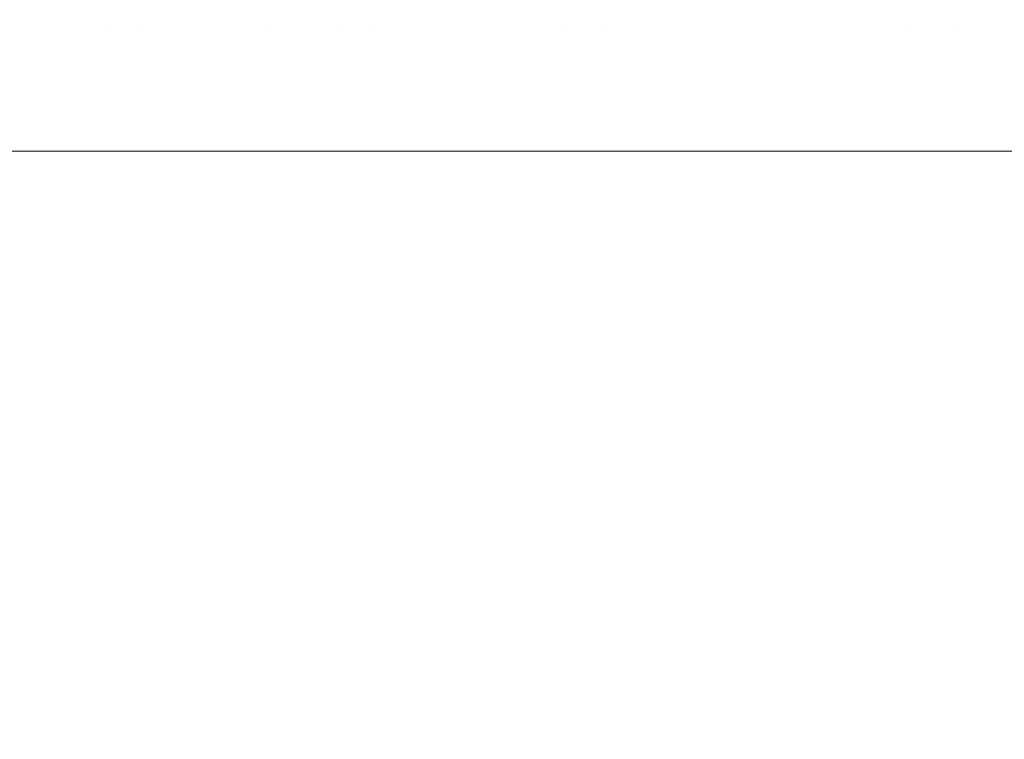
# Model space of a CAD drawing. Header units: centimetres. Extents: x -26.3 to 27.5, y 5.9 to 64.6.
# Tile 209 of 256: x -8.1745 to -8.1476, y 7.5841 to 7.6038. Entities that reach past the tile are written whole.
import ezdxf

# ---------------------------------------------------------------- set-up
doc = ezdxf.new("R2010")
doc.units = ezdxf.units.CM
doc.header["$LTSCALE"] = 2.54
doc.layers.add('Lucido design-1', color=7, linetype='Continuous')

# ---------------------------------------------------------------- blocks, each defined once
blk = doc.blocks.new('Gruppo-3-1')
at = {"color": 7, "linetype": 'Continuous', "lineweight": 9}
for points, invisible_edges in [([(-8.174631, 7.606752, -743.56639), (-8.173856, 7.606752, -743.564987), (-8.173716, 7.603484, -743.565066), (-8.17449, 7.603484, -743.566467)], 15), ([(-8.174631, 7.606752, -779.66639), (-8.173856, 7.606752, -779.664987), (-8.173716, 7.603484, -779.665066), (-8.17449, 7.603484, -779.666467)], 15), ([(-8.172916, 7.603484, -743.563672), (-8.173716, 7.603484, -743.565066), (-8.173856, 7.606752, -743.564987), (-8.173055, 7.606752, -743.563591)], 15), ([(-8.172916, 7.603484, -779.663672), (-8.173716, 7.603484, -779.665066), (-8.173856, 7.606752, -779.664987), (-8.173055, 7.606752, -779.663591)], 15), ([(-8.173055, 7.606752, -743.563591), (-8.172235, 7.606752, -743.562214), (-8.172097, 7.603484, -743.562297), (-8.172916, 7.603484, -743.563672)], 15), ([(-8.173055, 7.606752, -779.663591), (-8.172235, 7.606752, -779.662214), (-8.172097, 7.603484, -779.662297), (-8.172916, 7.603484, -779.663672)], 15), ([(-8.171253, 7.603484, -743.560929), (-8.172097, 7.603484, -743.562297), (-8.172235, 7.606752, -743.562214), (-8.171389, 7.606752, -743.560844)], 15), ([(-8.171253, 7.603484, -779.660929), (-8.172097, 7.603484, -779.662297), (-8.172235, 7.606752, -779.662214), (-8.171389, 7.606752, -779.660844)], 15), ([(-8.171389, 7.606752, -743.560844), (-8.170526, 7.606752, -743.559494), (-8.170391, 7.603484, -743.559581), (-8.171253, 7.603484, -743.560929)], 15), ([(-8.171389, 7.606752, -779.660844), (-8.170526, 7.606752, -779.659494), (-8.170391, 7.603484, -779.659581), (-8.171253, 7.603484, -779.660929)], 15), ([(-8.169503, 7.603484, -743.558241), (-8.170391, 7.603484, -743.559581), (-8.170526, 7.606752, -743.559494), (-8.169636, 7.606752, -743.558151)], 15), ([(-8.169503, 7.603484, -779.658241), (-8.170391, 7.603484, -779.659581), (-8.170526, 7.606752, -779.659494), (-8.169636, 7.606752, -779.658151)], 15), ([(-8.169636, 7.606752, -743.558151), (-8.16873, 7.606752, -743.55683), (-8.168599, 7.603484, -743.556922), (-8.169503, 7.603484, -743.558241)], 15), ([(-8.169636, 7.606752, -779.658151), (-8.16873, 7.606752, -779.65683), (-8.168599, 7.603484, -779.656922), (-8.169503, 7.603484, -779.658241)], 15), ([(-8.167668, 7.603484, -743.55561), (-8.168599, 7.603484, -743.556922), (-8.16873, 7.606752, -743.55683), (-8.167798, 7.606752, -743.555516)], 15), ([(-8.167668, 7.603484, -779.65561), (-8.168599, 7.603484, -779.656922), (-8.16873, 7.606752, -779.65683), (-8.167798, 7.606752, -779.655516)], 15), ([(-8.167798, 7.606752, -743.555516), (-8.16685, 7.606752, -743.554225), (-8.166722, 7.603484, -743.554321), (-8.167668, 7.603484, -743.55561)], 15), ([(-8.167798, 7.606752, -779.655516), (-8.16685, 7.606752, -779.654225), (-8.166722, 7.603484, -779.654321), (-8.167668, 7.603484, -779.65561)], 15), ([(-8.16575, 7.603484, -743.55304), (-8.166722, 7.603484, -743.554321), (-8.16685, 7.606752, -743.554225), (-8.165877, 7.606752, -743.552942)], 15), ([(-8.16575, 7.603484, -779.65304), (-8.166722, 7.603484, -779.654321), (-8.16685, 7.606752, -779.654225), (-8.165877, 7.606752, -779.652942)], 15), ([(-8.165877, 7.606752, -743.552942), (-8.164888, 7.606752, -743.551682), (-8.164762, 7.603484, -743.551782), (-8.16575, 7.603484, -743.55304)], 15), ([(-8.165877, 7.606752, -779.652942), (-8.164888, 7.606752, -779.651682), (-8.164762, 7.603484, -779.651782), (-8.16575, 7.603484, -779.65304)], 15), ([(-8.16375, 7.603484, -743.550532), (-8.164762, 7.603484, -743.551782), (-8.164888, 7.606752, -743.551682), (-8.163873, 7.606752, -743.55043)], 15), ([(-8.16375, 7.603484, -779.650532), (-8.164762, 7.603484, -779.651782), (-8.164888, 7.606752, -779.651682), (-8.163873, 7.606752, -779.65043)], 15), ([(-8.163873, 7.606752, -743.55043), (-8.162845, 7.606752, -743.549202), (-8.162723, 7.603484, -743.549306), (-8.16375, 7.603484, -743.550532)], 15), ([(-8.163873, 7.606752, -779.65043), (-8.162845, 7.606752, -779.649202), (-8.162723, 7.603484, -779.649306), (-8.16375, 7.603484, -779.650532)], 15), ([(-8.16167, 7.603484, -743.54809), (-8.162723, 7.603484, -743.549306), (-8.162845, 7.606752, -743.549202), (-8.161791, 7.606752, -743.547984)], 15), ([(-8.16167, 7.603484, -779.64809), (-8.162723, 7.603484, -779.649306), (-8.162845, 7.606752, -779.649202), (-8.161791, 7.606752, -779.647984)], 15), ([(-8.161791, 7.606752, -743.547984), (-8.160724, 7.606752, -743.54679), (-8.160605, 7.603484, -743.546898), (-8.16167, 7.603484, -743.54809)], 15), ([(-8.161791, 7.606752, -779.647984), (-8.160724, 7.606752, -779.64679), (-8.160605, 7.603484, -779.646898), (-8.16167, 7.603484, -779.64809)], 15), ([(-8.159514, 7.603484, -743.545716), (-8.160605, 7.603484, -743.546898), (-8.160724, 7.606752, -743.54679), (-8.159631, 7.606752, -743.545606)], 15), ([(-8.159514, 7.603484, -779.645716), (-8.160605, 7.603484, -779.646898), (-8.160724, 7.606752, -779.64679), (-8.159631, 7.606752, -779.645606)], 15), ([(-8.159631, 7.606752, -743.545606), (-8.158526, 7.606752, -743.544447), (-8.158411, 7.603484, -743.544558), (-8.159514, 7.603484, -743.545716)], 15), ([(-8.159631, 7.606752, -779.645606), (-8.158526, 7.606752, -779.644447), (-8.158411, 7.603484, -779.644558), (-8.159514, 7.603484, -779.645716)], 15), ([(-8.157282, 7.603484, -743.543412), (-8.158411, 7.603484, -743.544558), (-8.158526, 7.606752, -743.544447), (-8.157396, 7.606752, -743.543298)], 15), ([(-8.157282, 7.603484, -779.643412), (-8.158411, 7.603484, -779.644558), (-8.158526, 7.606752, -779.644447), (-8.157396, 7.606752, -779.643298)], 15), ([(-8.157396, 7.606752, -743.543298), (-8.156255, 7.606752, -743.542175), (-8.156143, 7.603484, -743.542291), (-8.157282, 7.603484, -743.543412)], 15), ([(-8.157396, 7.606752, -779.643298), (-8.156255, 7.606752, -779.642175), (-8.156143, 7.603484, -779.642291), (-8.157282, 7.603484, -779.643412)], 15), ([(-8.154978, 7.603484, -743.54118), (-8.156143, 7.603484, -743.542291), (-8.156255, 7.606752, -743.542175), (-8.155088, 7.606752, -743.541063)], 15), ([(-8.154978, 7.603484, -779.64118), (-8.156143, 7.603484, -779.642291), (-8.156255, 7.606752, -779.642175), (-8.155088, 7.606752, -779.641063)], 15), ([(-8.155088, 7.606752, -743.541063), (-8.153911, 7.606752, -743.539978), (-8.153803, 7.603484, -743.540097), (-8.154978, 7.603484, -743.54118)], 15), ([(-8.155088, 7.606752, -779.641063), (-8.153911, 7.606752, -779.639978), (-8.153803, 7.603484, -779.640097), (-8.154978, 7.603484, -779.64118)], 15), ([(-8.152603, 7.603484, -743.539024), (-8.153803, 7.603484, -743.540097), (-8.153911, 7.606752, -743.539978), (-8.152709, 7.606752, -743.538904)], 15), ([(-8.152603, 7.603484, -779.639024), (-8.153803, 7.603484, -779.640097), (-8.153911, 7.606752, -779.639978), (-8.152709, 7.606752, -779.638904)], 15), ([(-8.152709, 7.606752, -743.538904), (-8.151499, 7.606752, -743.537856), (-8.151395, 7.603484, -743.537979), (-8.152603, 7.603484, -743.539024)], 15), ([(-8.152709, 7.606752, -779.638904), (-8.151499, 7.606752, -779.637856), (-8.151395, 7.603484, -779.637979), (-8.152603, 7.603484, -779.639024)], 15), ([(-8.150161, 7.603484, -743.536945), (-8.151395, 7.603484, -743.537979), (-8.151499, 7.606752, -743.537856), (-8.150263, 7.606752, -743.536821)], 15), ([(-8.150161, 7.603484, -779.636945), (-8.151395, 7.603484, -779.637979), (-8.151499, 7.606752, -779.637856), (-8.150263, 7.606752, -779.636821)], 15), ([(-8.150263, 7.606752, -743.536821), (-8.14902, 7.606752, -743.535813), (-8.14892, 7.603484, -743.535939), (-8.150161, 7.603484, -743.536945)], 15), ([(-8.150263, 7.606752, -779.636821), (-8.14902, 7.606752, -779.635813), (-8.14892, 7.603484, -779.635939), (-8.150161, 7.603484, -779.636945)], 15), ([(-8.147653, 7.603484, -743.534945), (-8.14892, 7.603484, -743.535939), (-8.14902, 7.606752, -743.535813), (-8.147751, 7.606752, -743.534818)], 15), ([(-8.147653, 7.603484, -779.634945), (-8.14892, 7.603484, -779.635939), (-8.14902, 7.606752, -779.635813), (-8.147751, 7.606752, -779.634818)], 15), ([(-8.147751, 7.606752, -743.534818), (-8.146477, 7.606752, -743.533851), (-8.14638, 7.603484, -743.53398), (-8.147653, 7.603484, -743.534945)], 15), ([(-8.147751, 7.606752, -779.634818), (-8.146477, 7.606752, -779.633851), (-8.14638, 7.603484, -779.63398), (-8.147653, 7.603484, -779.634945)], 15), ([(-25.986537, 7.604128, -743.114241), (-25.986537, 7.600212, -743.114164), (27.113463, 7.600212, -743.114164), (27.113463, 7.604128, -743.114241)], 8), ([(-25.986537, 7.604128, -779.214241), (-25.986537, 7.600212, -779.214164), (27.113463, 7.600212, -779.214164), (27.113463, 7.604128, -779.214241)], 8), ([(-8.17449, 7.603484, -743.566467), (-8.173716, 7.603484, -743.565066), (-8.17365, 7.600212, -743.565103), (-8.174798, 7.600212, -743.567152)], 11), ([(-8.17449, 7.603484, -779.666467), (-8.173716, 7.603484, -779.665066), (-8.17365, 7.600212, -779.665103), (-8.174798, 7.600212, -779.667152)], 11), ([(-8.17275, 7.600212, -743.563494), (-8.17365, 7.600212, -743.565103), (-8.173716, 7.603484, -743.565066), (-8.172916, 7.603484, -743.563672)], 14), ([(-8.17275, 7.600212, -779.663494), (-8.17365, 7.600212, -779.665103), (-8.173716, 7.603484, -779.665066), (-8.172916, 7.603484, -779.663672)], 14), ([(-8.17275, 7.600212, -743.563494), (-8.172916, 7.603484, -743.563672), (-8.172097, 7.603484, -743.562297)], 11), ([(-8.17275, 7.600212, -779.663494), (-8.172916, 7.603484, -779.663672), (-8.172097, 7.603484, -779.662297)], 11), ([(-8.172097, 7.603484, -743.562297), (-8.172035, 7.600212, -743.562335), (-8.17275, 7.600212, -743.563494)], 9), ([(-8.172097, 7.603484, -779.662297), (-8.172035, 7.600212, -779.662335), (-8.17275, 7.600212, -779.663494)], 9), ([(-8.171192, 7.600212, -743.560967), (-8.172035, 7.600212, -743.562335), (-8.172097, 7.603484, -743.562297), (-8.171253, 7.603484, -743.560929)], 14), ([(-8.171192, 7.600212, -779.660967), (-8.172035, 7.600212, -779.662335), (-8.172097, 7.603484, -779.662297), (-8.171253, 7.603484, -779.660929)], 14), ([(-8.171253, 7.603484, -743.560929), (-8.170391, 7.603484, -743.559581), (-8.170548, 7.600212, -743.559922)], 11), ([(-8.170548, 7.600212, -743.559922), (-8.171192, 7.600212, -743.560967), (-8.171253, 7.603484, -743.560929)], 10), ([(-8.171253, 7.603484, -779.660929), (-8.170391, 7.603484, -779.659581), (-8.170548, 7.600212, -779.659922)], 11), ([(-8.170548, 7.600212, -779.659922), (-8.171192, 7.600212, -779.660967), (-8.171253, 7.603484, -779.660929)], 10), ([(-8.169441, 7.600212, -743.558283), (-8.170548, 7.600212, -743.559922), (-8.170391, 7.603484, -743.559581), (-8.169503, 7.603484, -743.558241)], 14), ([(-8.169441, 7.600212, -779.658283), (-8.170548, 7.600212, -779.659922), (-8.170391, 7.603484, -779.659581), (-8.169503, 7.603484, -779.658241)], 14), ([(-8.169503, 7.603484, -743.558241), (-8.168599, 7.603484, -743.556922), (-8.168196, 7.600212, -743.556442), (-8.169441, 7.600212, -743.558283)], 11), ([(-8.169503, 7.603484, -779.658241), (-8.168599, 7.603484, -779.656922), (-8.168196, 7.600212, -779.656442), (-8.169441, 7.600212, -779.658283)], 11), ([(-8.168196, 7.600212, -743.556442), (-8.168599, 7.603484, -743.556922), (-8.167668, 7.603484, -743.55561)], 11), ([(-8.168196, 7.600212, -779.656442), (-8.168599, 7.603484, -779.656922), (-8.167668, 7.603484, -779.65561)], 11), ([(-8.167668, 7.603484, -743.55561), (-8.166722, 7.603484, -743.554321), (-8.166662, 7.600212, -743.554365), (-8.168196, 7.600212, -743.556442)], 11), ([(-8.167668, 7.603484, -779.65561), (-8.166722, 7.603484, -779.654321), (-8.166662, 7.600212, -779.654365), (-8.168196, 7.600212, -779.656442)], 11), ([(-8.166662, 7.600212, -743.554365), (-8.166722, 7.603484, -743.554321), (-8.16575, 7.603484, -743.55304)], 11), ([(-8.166662, 7.600212, -779.654365), (-8.166722, 7.603484, -779.654321), (-8.16575, 7.603484, -779.65304)], 11), ([(-8.16575, 7.603484, -743.55304), (-8.165697, 7.600212, -743.55306), (-8.166662, 7.600212, -743.554365)], 9), ([(-8.16575, 7.603484, -779.65304), (-8.165697, 7.600212, -779.65306), (-8.166662, 7.600212, -779.654365)], 9), ([(-8.165697, 7.600212, -743.55306), (-8.16575, 7.603484, -743.55304), (-8.164762, 7.603484, -743.551782)], 11), ([(-8.165697, 7.600212, -779.65306), (-8.16575, 7.603484, -779.65304), (-8.164762, 7.603484, -779.651782)], 11), ([(-8.164762, 7.603484, -743.551782), (-8.164704, 7.600212, -743.551828), (-8.165697, 7.600212, -743.55306)], 9), ([(-8.164762, 7.603484, -779.651782), (-8.164704, 7.600212, -779.651828), (-8.165697, 7.600212, -779.65306)], 9), ([(-8.163056, 7.600212, -743.549783), (-8.164704, 7.600212, -743.551828), (-8.164762, 7.603484, -743.551782), (-8.16375, 7.603484, -743.550532)], 14), ([(-8.163056, 7.600212, -779.649783), (-8.164704, 7.600212, -779.651828), (-8.164762, 7.603484, -779.651782), (-8.16375, 7.603484, -779.650532)], 14), ([(-8.16375, 7.603484, -743.550532), (-8.162723, 7.603484, -743.549306), (-8.163056, 7.600212, -743.549783)], 11), ([(-8.16375, 7.603484, -779.650532), (-8.162723, 7.603484, -779.649306), (-8.163056, 7.600212, -779.649783)], 11), ([(-8.161613, 7.600212, -743.54814), (-8.163056, 7.600212, -743.549783), (-8.162723, 7.603484, -743.549306), (-8.16167, 7.603484, -743.54809)], 14), ([(-8.161613, 7.600212, -779.64814), (-8.163056, 7.600212, -779.649783), (-8.162723, 7.603484, -779.649306), (-8.16167, 7.603484, -779.64809)], 14), ([(-8.16167, 7.603484, -743.54809), (-8.160605, 7.603484, -743.546898), (-8.160276, 7.600212, -743.546617), (-8.161613, 7.600212, -743.54814)], 11), ([(-8.16167, 7.603484, -779.64809), (-8.160605, 7.603484, -779.646898), (-8.160276, 7.600212, -779.646617), (-8.161613, 7.600212, -779.64814)], 11), ([(-8.160276, 7.600212, -743.546617), (-8.160605, 7.603484, -743.546898), (-8.159514, 7.603484, -743.545716)], 11), ([(-8.160276, 7.600212, -779.646617), (-8.160605, 7.603484, -779.646898), (-8.159514, 7.603484, -779.645716)], 11), ([(-8.159514, 7.603484, -743.545716), (-8.159462, 7.600212, -743.545765), (-8.160276, 7.600212, -743.546617)], 9), ([(-8.159514, 7.603484, -779.645716), (-8.159462, 7.600212, -779.645765), (-8.160276, 7.600212, -779.646617)], 9), ([(-8.159514, 7.603484, -743.545716), (-8.158411, 7.603484, -743.544558), (-8.158358, 7.600212, -743.54461), (-8.159462, 7.600212, -743.545765)], 11), ([(-8.159514, 7.603484, -779.645716), (-8.158411, 7.603484, -779.644558), (-8.158358, 7.600212, -779.64461), (-8.159462, 7.600212, -779.645765)], 11), ([(-8.158411, 7.603484, -743.544558), (-8.157282, 7.603484, -743.543412), (-8.157362, 7.600212, -743.543568)], 11), ([(-8.157362, 7.600212, -743.543568), (-8.158358, 7.600212, -743.54461), (-8.158411, 7.603484, -743.544558)], 10), ([(-8.158411, 7.603484, -779.644558), (-8.157282, 7.603484, -779.643412), (-8.157362, 7.600212, -779.643568)], 11), ([(-8.157362, 7.600212, -779.643568), (-8.158358, 7.600212, -779.64461), (-8.158411, 7.603484, -779.644558)], 10), ([(-8.157282, 7.603484, -743.543412), (-8.156143, 7.603484, -743.542291), (-8.156091, 7.600212, -743.542345), (-8.157362, 7.600212, -743.543568)], 11), ([(-8.157282, 7.603484, -779.643412), (-8.156143, 7.603484, -779.642291), (-8.156091, 7.600212, -779.642345), (-8.157362, 7.600212, -779.643568)], 11), ([(-8.154319, 7.600212, -743.540641), (-8.156091, 7.600212, -743.542345), (-8.156143, 7.603484, -743.542291), (-8.154978, 7.603484, -743.54118)], 14), ([(-8.154319, 7.600212, -779.640641), (-8.156091, 7.600212, -779.642345), (-8.156143, 7.603484, -779.642291), (-8.154978, 7.603484, -779.64118)], 14), ([(-8.154978, 7.603484, -743.54118), (-8.153803, 7.603484, -743.540097), (-8.154319, 7.600212, -743.540641)], 11), ([(-8.154978, 7.603484, -779.64118), (-8.153803, 7.603484, -779.640097), (-8.154319, 7.600212, -779.640641)], 11), ([(-8.152553, 7.600212, -743.539081), (-8.154319, 7.600212, -743.540641), (-8.153803, 7.603484, -743.540097), (-8.152603, 7.603484, -743.539024)], 14), ([(-8.152553, 7.600212, -779.639081), (-8.154319, 7.600212, -779.640641), (-8.153803, 7.603484, -779.640097), (-8.152603, 7.603484, -779.639024)], 14), ([(-8.152603, 7.603484, -743.539024), (-8.151395, 7.603484, -743.537979), (-8.151152, 7.600212, -743.537842), (-8.152553, 7.600212, -743.539081)], 11), ([(-8.152603, 7.603484, -779.639024), (-8.151395, 7.603484, -779.637979), (-8.151152, 7.600212, -779.637842), (-8.152553, 7.600212, -779.639081)], 11), ([(-8.151152, 7.600212, -743.537842), (-8.151395, 7.603484, -743.537979), (-8.150161, 7.603484, -743.536945)], 11), ([(-8.151152, 7.600212, -779.637842), (-8.151395, 7.603484, -779.637979), (-8.150161, 7.603484, -779.636945)], 11), ([(-8.150161, 7.603484, -743.536945), (-8.150115, 7.600212, -743.537001), (-8.151152, 7.600212, -743.537842)], 9), ([(-8.150161, 7.603484, -779.636945), (-8.150115, 7.600212, -779.637001), (-8.151152, 7.600212, -779.637842)], 9), ([(-8.150161, 7.603484, -743.536945), (-8.14892, 7.603484, -743.535939), (-8.148875, 7.600212, -743.535995), (-8.150115, 7.600212, -743.537001)], 11), ([(-8.150161, 7.603484, -779.636945), (-8.14892, 7.603484, -779.635939), (-8.148875, 7.600212, -779.635995), (-8.150115, 7.600212, -779.637001)], 11), ([(-8.14892, 7.603484, -743.535939), (-8.147653, 7.603484, -743.534945), (-8.147883, 7.600212, -743.535191)], 11), ([(-8.147883, 7.600212, -743.535191), (-8.148875, 7.600212, -743.535995), (-8.14892, 7.603484, -743.535939)], 10), ([(-8.14892, 7.603484, -779.635939), (-8.147653, 7.603484, -779.634945), (-8.147883, 7.600212, -779.635191)], 11), ([(-8.147883, 7.600212, -779.635191), (-8.148875, 7.600212, -779.635995), (-8.14892, 7.603484, -779.635939)], 10), ([(-8.147653, 7.603484, -743.534945), (-8.14638, 7.603484, -743.53398), (-8.146088, 7.600212, -743.533829), (-8.147883, 7.600212, -743.535191)], 11), ([(-8.147653, 7.603484, -779.634945), (-8.14638, 7.603484, -779.63398), (-8.146088, 7.600212, -779.633829), (-8.147883, 7.600212, -779.635191)], 11), ([(-8.174798, 7.600212, -743.567152), (-8.17365, 7.600212, -743.565103), (-8.174487, 6.400212, -743.566573)], 10), ([(-8.174487, 6.400212, -743.566573), (-8.174788, 6.400212, -743.567158), (-8.174798, 7.600212, -743.567152)], 10), ([(-8.174798, 7.600212, -779.667152), (-8.17365, 7.600212, -779.665103), (-8.174487, 6.400212, -779.666573)], 10), ([(-8.174487, 6.400212, -779.666573), (-8.174788, 6.400212, -779.667158), (-8.174798, 7.600212, -779.667152)], 10), ([(-8.17365, 7.600212, -743.565103), (-8.17275, 7.600212, -743.563494), (-8.172741, 6.400212, -743.5635), (-8.174487, 6.400212, -743.566573)], 10), ([(-8.17365, 7.600212, -779.665103), (-8.17275, 7.600212, -779.663494), (-8.172741, 6.400212, -779.6635), (-8.174487, 6.400212, -779.666573)], 10), ([(-8.17275, 7.600212, -743.563494), (-8.172035, 7.600212, -743.562335), (-8.17245, 6.400212, -743.562988)], 10), ([(-8.17245, 6.400212, -743.562988), (-8.172741, 6.400212, -743.5635), (-8.17275, 7.600212, -743.563494)], 10), ([(-8.17275, 7.600212, -779.663494), (-8.172035, 7.600212, -779.662335), (-8.17245, 6.400212, -779.662988)], 10), ([(-8.17245, 6.400212, -779.662988), (-8.172741, 6.400212, -779.6635), (-8.17275, 7.600212, -779.663494)], 10), ([(-8.172035, 7.600212, -743.562335), (-8.171192, 7.600212, -743.560967), (-8.17054, 6.400212, -743.559927), (-8.17245, 6.400212, -743.562988)], 10), ([(-8.17054, 6.400212, -779.659927), (-8.17245, 6.400212, -779.662988), (-8.172035, 7.600212, -779.662335), (-8.171192, 7.600212, -779.660967)], 10), ([(-8.171192, 7.600212, -743.560967), (-8.170548, 7.600212, -743.559922), (-8.17054, 6.400212, -743.559927)], 10), ([(-8.171192, 7.600212, -779.660967), (-8.170548, 7.600212, -779.659922), (-8.17054, 6.400212, -779.659927)], 10), ([(-8.170548, 7.600212, -743.559922), (-8.169441, 7.600212, -743.558283), (-8.170265, 6.400212, -743.559487)], 10), ([(-8.170265, 6.400212, -743.559487), (-8.17054, 6.400212, -743.559927), (-8.170548, 7.600212, -743.559922)], 10), ([(-8.170548, 7.600212, -779.659922), (-8.169441, 7.600212, -779.658283), (-8.170265, 6.400212, -779.659487)], 10), ([(-8.170265, 6.400212, -779.659487), (-8.17054, 6.400212, -779.659927), (-8.170548, 7.600212, -779.659922)], 10), ([(-8.169441, 7.600212, -743.558283), (-8.168196, 7.600212, -743.556442), (-8.168189, 6.400212, -743.556446), (-8.170265, 6.400212, -743.559487)], 10), ([(-8.169441, 7.600212, -779.658283), (-8.168196, 7.600212, -779.656442), (-8.168189, 6.400212, -779.656446), (-8.170265, 6.400212, -779.659487)], 10), ([(-8.168196, 7.600212, -743.556442), (-8.166662, 7.600212, -743.554365), (-8.165692, 6.400212, -743.553064), (-8.167936, 6.400212, -743.556076)], 10), ([(-8.167936, 6.400212, -743.556076), (-8.168189, 6.400212, -743.556446), (-8.168196, 7.600212, -743.556442)], 10), ([(-8.168196, 7.600212, -779.656442), (-8.166662, 7.600212, -779.654365), (-8.165692, 6.400212, -779.653064), (-8.167936, 6.400212, -779.656076)], 10), ([(-8.167936, 6.400212, -779.656076), (-8.168189, 6.400212, -779.656446), (-8.168196, 7.600212, -779.656442)], 10), ([(-8.166662, 7.600212, -743.554365), (-8.165697, 7.600212, -743.55306), (-8.165692, 6.400212, -743.553064)], 10), ([(-8.166662, 7.600212, -779.654365), (-8.165697, 7.600212, -779.65306), (-8.165692, 6.400212, -779.653064)], 10), ([(-8.165697, 7.600212, -743.55306), (-8.164704, 7.600212, -743.551828), (-8.165466, 6.400212, -743.552761)], 10), ([(-8.165466, 6.400212, -743.552761), (-8.165692, 6.400212, -743.553064), (-8.165697, 7.600212, -743.55306)], 10), ([(-8.165697, 7.600212, -779.65306), (-8.164704, 7.600212, -779.651828), (-8.165466, 6.400212, -779.652761)], 10), ([(-8.165466, 6.400212, -779.652761), (-8.165692, 6.400212, -779.653064), (-8.165697, 7.600212, -779.65306)], 10), ([(-8.164704, 7.600212, -743.551828), (-8.163056, 7.600212, -743.549783), (-8.163052, 6.400212, -743.549787), (-8.165466, 6.400212, -743.552761)], 10), ([(-8.164704, 7.600212, -779.651828), (-8.163056, 7.600212, -779.649783), (-8.163052, 6.400212, -779.649787), (-8.165466, 6.400212, -779.652761)], 10), ([(-8.162858, 6.400212, -743.549548), (-8.163056, 7.600212, -743.549783), (-8.161613, 7.600212, -743.54814)], 9), ([(-8.162858, 6.400212, -743.549548), (-8.163052, 6.400212, -743.549787), (-8.163056, 7.600212, -743.549783)], 10), ([(-8.162858, 6.400212, -779.649548), (-8.163056, 7.600212, -779.649783), (-8.161613, 7.600212, -779.64814)], 9), ([(-8.162858, 6.400212, -779.649548), (-8.163052, 6.400212, -779.649787), (-8.163056, 7.600212, -779.649783)], 10), ([(-8.161613, 7.600212, -743.54814), (-8.160276, 7.600212, -743.546617), (-8.160273, 6.400212, -743.54662), (-8.162858, 6.400212, -743.549548)], 10), ([(-8.161613, 7.600212, -779.64814), (-8.160276, 7.600212, -779.646617), (-8.160273, 6.400212, -779.64662), (-8.162858, 6.400212, -779.649548)], 10), ([(-8.160117, 6.400212, -743.546444), (-8.160276, 7.600212, -743.546617), (-8.159462, 7.600212, -743.545765)], 9), ([(-8.160117, 6.400212, -743.546444), (-8.160273, 6.400212, -743.54662), (-8.160276, 7.600212, -743.546617)], 10), ([(-8.160117, 6.400212, -779.646444), (-8.160276, 7.600212, -779.646617), (-8.159462, 7.600212, -779.645765)], 9), ([(-8.160117, 6.400212, -779.646444), (-8.160273, 6.400212, -779.64662), (-8.160276, 7.600212, -779.646617)], 10), ([(-8.15736, 6.400212, -743.54357), (-8.160117, 6.400212, -743.546444), (-8.159462, 7.600212, -743.545765), (-8.158358, 7.600212, -743.54461)], 10), ([(-8.15736, 6.400212, -779.64357), (-8.160117, 6.400212, -779.646444), (-8.159462, 7.600212, -779.645765), (-8.158358, 7.600212, -779.64461)], 10), ([(-8.158358, 7.600212, -743.54461), (-8.157362, 7.600212, -743.543568), (-8.15736, 6.400212, -743.54357)], 10), ([(-8.158358, 7.600212, -779.64461), (-8.157362, 7.600212, -779.643568), (-8.15736, 6.400212, -779.64357)], 10), ([(-8.157248, 6.400212, -743.543453), (-8.157362, 7.600212, -743.543568), (-8.156091, 7.600212, -743.542345)], 9), ([(-8.157248, 6.400212, -743.543453), (-8.15736, 6.400212, -743.54357), (-8.157362, 7.600212, -743.543568)], 10), ([(-8.157248, 6.400212, -779.643453), (-8.157362, 7.600212, -779.643568), (-8.156091, 7.600212, -779.642345)], 9), ([(-8.157248, 6.400212, -779.643453), (-8.15736, 6.400212, -779.64357), (-8.157362, 7.600212, -779.643568)], 10), ([(-8.156091, 7.600212, -743.542345), (-8.154319, 7.600212, -743.540641), (-8.15471, 6.400212, -743.541004), (-8.157248, 6.400212, -743.543453)], 10), ([(-8.156091, 7.600212, -779.642345), (-8.154319, 7.600212, -779.640641), (-8.15471, 6.400212, -779.641004), (-8.157248, 6.400212, -779.643453)], 10), ([(-8.154319, 7.600212, -743.540641), (-8.154313, 6.400212, -743.540648), (-8.15471, 6.400212, -743.541004)], 9), ([(-8.154319, 7.600212, -779.640641), (-8.154313, 6.400212, -779.640648), (-8.15471, 6.400212, -779.641004)], 9), ([(-8.151615, 6.400212, -743.538237), (-8.154313, 6.400212, -743.540648), (-8.154319, 7.600212, -743.540641), (-8.152553, 7.600212, -743.539081)], 10), ([(-8.151615, 6.400212, -779.638237), (-8.154313, 6.400212, -779.640648), (-8.154319, 7.600212, -779.640641), (-8.152553, 7.600212, -779.639081)], 10), ([(-8.152553, 7.600212, -743.539081), (-8.151152, 7.600212, -743.537842), (-8.151615, 6.400212, -743.538237)], 10), ([(-8.152553, 7.600212, -779.639081), (-8.151152, 7.600212, -779.637842), (-8.151615, 6.400212, -779.638237)], 10), ([(-8.151152, 7.600212, -743.537842), (-8.151145, 6.400212, -743.537851), (-8.151615, 6.400212, -743.538237)], 9), ([(-8.151152, 7.600212, -779.637842), (-8.151145, 6.400212, -779.637851), (-8.151615, 6.400212, -779.638237)], 9), ([(-8.148405, 6.400212, -743.535599), (-8.151145, 6.400212, -743.537851), (-8.151152, 7.600212, -743.537842), (-8.150115, 7.600212, -743.537001)], 10), ([(-8.148405, 6.400212, -779.635599), (-8.151145, 6.400212, -779.637851), (-8.151152, 7.600212, -779.637842), (-8.150115, 7.600212, -779.637001)], 10), ([(-8.150115, 7.600212, -743.537001), (-8.148875, 7.600212, -743.535995), (-8.148405, 6.400212, -743.535599)], 10), ([(-8.147876, 6.400212, -779.6352), (-8.150115, 7.600212, -779.637001), (-8.148875, 7.600212, -779.635995)], 9), ([(-8.150115, 7.600212, -779.637001), (-8.147876, 6.400212, -779.6352), (-8.148405, 6.400212, -779.635599)], 9), ([(-8.148405, 6.400212, -743.535599), (-8.148875, 7.600212, -743.535995), (-8.147883, 7.600212, -743.535191)], 9), ([(-8.148875, 7.600212, -779.635995), (-8.147883, 7.600212, -779.635191), (-8.147876, 6.400212, -779.6352)], 10), ([(-8.147883, 7.600212, -743.535191), (-8.147876, 6.400212, -743.5352), (-8.148405, 6.400212, -743.535599)], 9), ([(-8.147876, 6.400212, -743.5352), (-8.147883, 7.600212, -743.535191), (-8.146088, 7.600212, -743.533829), (-8.146077, 6.400212, -743.533843)], 5), ([(-8.147876, 6.400212, -779.6352), (-8.147883, 7.600212, -779.635191), (-8.146088, 7.600212, -779.633829), (-8.146077, 6.400212, -779.633843)], 5)]:
    blk.add_3dface(points, dxfattribs=dict(at, invisible_edges=invisible_edges))
for points in [[(-25.986537, 7.600212, -743.114164), (-25.986537, 6.000212, -743.114164), (27.113463, 6.000212, -743.114164), (27.113463, 7.600212, -743.114164)], [(-25.986537, 7.600212, -779.214164), (-25.986537, 6.000212, -779.214164), (27.113463, 6.000212, -779.214164), (27.113463, 7.600212, -779.214164)]]:
    blk.add_3dface(points, dxfattribs=at)
blk = doc.blocks.new('Gruppo-4-1')
at = {"color": 7}
blk.add_blockref('Gruppo-3-1', (0, 0), dxfattribs=at)

msp = doc.modelspace()

# ---------------------------------------------------------------- block references
at = {"layer": 'Lucido design-1', "color": 7}
msp.add_blockref('Gruppo-4-1', (0, 0), dxfattribs=at)

doc.saveas('drawing.dxf')
